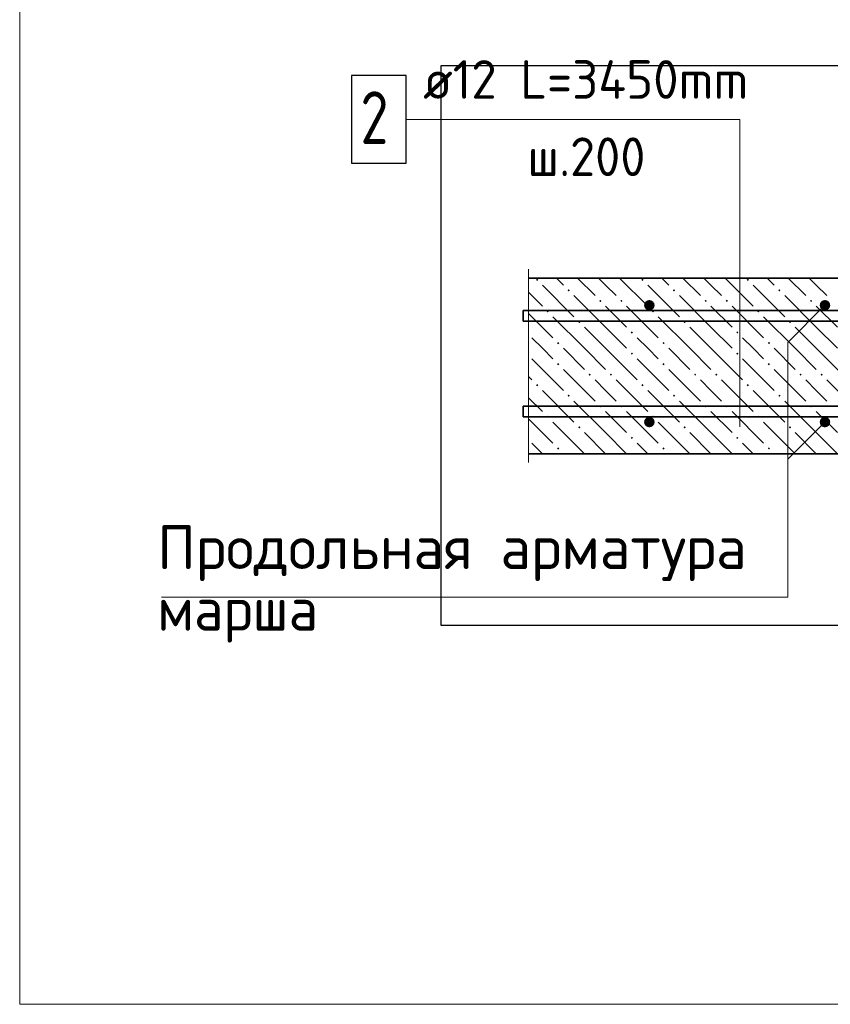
# Model space of a CAD drawing. Header units: millimetres. Extents: x 0 to 21005, y 0 to 14855.
# Tile 6 of 18: x 2398 to 4706, y 6742 to 9545. Entities that reach past the tile are written whole.
import ezdxf

# ---------------------------------------------------------------- set-up
doc = ezdxf.new("R2010")
doc.units = ezdxf.units.MM
for name, color, linetype, lineweight in [('Standard', 7, 'Continuous', 25), ('Позиционная метка линия выноска', 7, 'Continuous', 13), ('Текст_ общее', 7, 'Continuous', 25), ('Фоновоя арматура Х1', 7, 'Continuous', 25)]:
    doc.layers.add(name, color=color, linetype=linetype, lineweight=lineweight)
doc.layers.add('ЖБ Лестница', color=7, linetype='Continuous', lineweight=25, true_color=0xe0e0ff)
doc.layers.add('Размерная выноска', color=7, linetype='Continuous')
doc.styles.add('ISOCPEUR', font='txt')

msp = doc.modelspace()

# ---------------------------------------------------------------- hatches: boundary and pattern name
at = {"linetype": 'Continuous', "lineweight": 25, "transparency": 33554687}
for points in [[(4205.9, 8732.1), (4204.8, 8737.9), (4201.5, 8742.7), (4196.6, 8746), (4190.9, 8747.1), (4185.2, 8746), (4180.3, 8742.7), (4177, 8737.9), (4175.9, 8732.1), (4177, 8726.4), (4180.3, 8721.5), (4185.2, 8718.3), (4190.9, 8717.1), (4196.6, 8718.3), (4201.5, 8721.5), (4204.8, 8726.4)], [(4205.9, 8732.1), (4204.8, 8737.9), (4201.5, 8742.7), (4196.6, 8746), (4190.9, 8747.1), (4185.2, 8746), (4180.3, 8742.7), (4177, 8737.9), (4175.9, 8732.1), (4177, 8726.4), (4180.3, 8721.5), (4185.2, 8718.3), (4190.9, 8717.1), (4196.6, 8718.3), (4201.5, 8721.5), (4204.8, 8726.4)], [(4705.9, 8732.1), (4704.8, 8737.9), (4701.5, 8742.7), (4696.6, 8746), (4690.9, 8747.1), (4685.2, 8746), (4680.3, 8742.7), (4677, 8737.9), (4675.9, 8732.1), (4677, 8726.4), (4680.3, 8721.5), (4685.2, 8718.3), (4690.9, 8717.1), (4696.6, 8718.3), (4701.5, 8721.5), (4704.8, 8726.4)], [(4705.9, 8732.1), (4704.8, 8737.9), (4701.5, 8742.7), (4696.6, 8746), (4690.9, 8747.1), (4685.2, 8746), (4680.3, 8742.7), (4677, 8737.9), (4675.9, 8732.1), (4677, 8726.4), (4680.3, 8721.5), (4685.2, 8718.3), (4690.9, 8717.1), (4696.6, 8718.3), (4701.5, 8721.5), (4704.8, 8726.4)], [(4205.9, 8399.6), (4204.8, 8405.4), (4201.5, 8410.2), (4196.6, 8413.5), (4190.9, 8414.6), (4185.2, 8413.5), (4180.3, 8410.2), (4177, 8405.4), (4175.9, 8399.6), (4177, 8393.9), (4180.3, 8389), (4185.2, 8385.8), (4190.9, 8384.6), (4196.6, 8385.8), (4201.5, 8389), (4204.8, 8393.9)], [(4705.9, 8399.6), (4704.8, 8405.4), (4701.5, 8410.2), (4696.6, 8413.5), (4690.9, 8414.6), (4685.2, 8413.5), (4680.3, 8410.2), (4677, 8405.4), (4675.9, 8399.6), (4677, 8393.9), (4680.3, 8389), (4685.2, 8385.8), (4690.9, 8384.6), (4696.6, 8385.8), (4701.5, 8389), (4704.8, 8393.9)]]:
    msp.add_hatch(color=7, dxfattribs=at).paths.add_polyline_path(points)
at = {"layer": 'ЖБ Лестница', "linetype": 'Continuous', "lineweight": 18, "transparency": 33554687}
for points in [[(3868.1, 8804.6), (3871.3, 8807.9), (3874.6, 8804.6), (3871.3, 8801.4)], [(4168.1, 8804.6), (4171.3, 8807.9), (4174.6, 8804.6), (4171.3, 8801.4)], [(4468.1, 8804.6), (4471.3, 8807.9), (4474.6, 8804.6), (4471.3, 8801.4)], [(3958.1, 8774.6), (3961.3, 8777.9), (3964.6, 8774.6), (3961.3, 8771.4)], [(4258.1, 8774.6), (4261.3, 8777.9), (4264.6, 8774.6), (4261.3, 8771.4)], [(4558.1, 8774.6), (4561.3, 8777.9), (4564.6, 8774.6), (4561.3, 8771.4)], [(4048.1, 8744.6), (4051.3, 8747.9), (4054.6, 8744.6), (4051.3, 8741.4)], [(4108.1, 8744.6), (4111.3, 8747.9), (4114.6, 8744.6), (4111.3, 8741.4)], [(4348.1, 8744.6), (4351.3, 8747.9), (4354.6, 8744.6), (4351.3, 8741.4)], [(4408.1, 8744.6), (4411.3, 8747.9), (4414.6, 8744.6), (4411.3, 8741.4)], [(4648.1, 8744.6), (4651.3, 8747.9), (4654.6, 8744.6), (4651.3, 8741.4)], [(3898.1, 8714.6), (3901.3, 8717.9), (3904.6, 8714.6), (3901.3, 8711.4)], [(4198.1, 8714.6), (4201.3, 8717.9), (4204.6, 8714.6), (4201.3, 8711.4)], [(4498.1, 8714.6), (4501.3, 8717.9), (4504.6, 8714.6), (4501.3, 8711.4)], [(3988.1, 8684.6), (3991.3, 8687.9), (3994.6, 8684.6), (3991.3, 8681.4)], [(4288.1, 8684.6), (4291.3, 8687.9), (4294.6, 8684.6), (4291.3, 8681.4)], [(4588.1, 8684.6), (4591.3, 8687.9), (4594.6, 8684.6), (4591.3, 8681.4)], [(4138.1, 8654.6), (4141.3, 8657.9), (4144.6, 8654.6), (4141.3, 8651.4)], [(4438.1, 8654.6), (4441.3, 8657.9), (4444.6, 8654.6), (4441.3, 8651.4)], [(3928.1, 8624.6), (3931.3, 8627.9), (3934.6, 8624.6), (3931.3, 8621.4)], [(4228.1, 8624.6), (4231.3, 8627.9), (4234.6, 8624.6), (4231.3, 8621.4)], [(4528.1, 8624.6), (4531.3, 8627.9), (4534.6, 8624.6), (4531.3, 8621.4)], [(4138.1, 8594.6), (4141.3, 8597.9), (4144.6, 8594.6), (4141.3, 8591.4)], [(4438.1, 8594.6), (4441.3, 8597.9), (4444.6, 8594.6), (4441.3, 8591.4)], [(3928.1, 8564.6), (3931.3, 8567.9), (3934.6, 8564.6), (3931.3, 8561.4)], [(4228.1, 8564.6), (4231.3, 8567.9), (4234.6, 8564.6), (4231.3, 8561.4)], [(4528.1, 8564.6), (4531.3, 8567.9), (4534.6, 8564.6), (4531.3, 8561.4)], [(4018.1, 8534.6), (4021.3, 8537.9), (4024.6, 8534.6), (4021.3, 8531.4)], [(4078.1, 8534.6), (4081.3, 8537.9), (4084.6, 8534.6), (4081.3, 8531.4)], [(4318.1, 8534.6), (4321.3, 8537.9), (4324.6, 8534.6), (4321.3, 8531.4)], [(4378.1, 8534.6), (4381.3, 8537.9), (4384.6, 8534.6), (4381.3, 8531.4)], [(4618.1, 8534.6), (4621.3, 8537.9), (4624.6, 8534.6), (4621.3, 8531.4)], [(4678.1, 8534.6), (4681.3, 8537.9), (4684.6, 8534.6), (4681.3, 8531.4)], [(3868.1, 8504.6), (3871.3, 8507.9), (3874.6, 8504.6), (3871.3, 8501.4)], [(4168.1, 8504.6), (4171.3, 8507.9), (4174.6, 8504.6), (4171.3, 8501.4)], [(4468.1, 8504.6), (4471.3, 8507.9), (4474.6, 8504.6), (4471.3, 8501.4)], [(3958.1, 8474.6), (3961.3, 8477.9), (3964.6, 8474.6), (3961.3, 8471.4)], [(4258.1, 8474.6), (4261.3, 8477.9), (4264.6, 8474.6), (4261.3, 8471.4)], [(4558.1, 8474.6), (4561.3, 8477.9), (4564.6, 8474.6), (4561.3, 8471.4)], [(4048.1, 8444.6), (4051.3, 8447.9), (4054.6, 8444.6), (4051.3, 8441.4)], [(4108.1, 8444.6), (4111.3, 8447.9), (4114.6, 8444.6), (4111.3, 8441.4)], [(4348.1, 8444.6), (4351.3, 8447.9), (4354.6, 8444.6), (4351.3, 8441.4)], [(4408.1, 8444.6), (4411.3, 8447.9), (4414.6, 8444.6), (4411.3, 8441.4)], [(4648.1, 8444.6), (4651.3, 8447.9), (4654.6, 8444.6), (4651.3, 8441.4)], [(3898.1, 8414.6), (3901.3, 8417.9), (3904.6, 8414.6), (3901.3, 8411.4)], [(4198.1, 8414.6), (4201.3, 8417.9), (4204.6, 8414.6), (4201.3, 8411.4)], [(4498.1, 8414.6), (4501.3, 8417.9), (4504.6, 8414.6), (4501.3, 8411.4)], [(3988.1, 8384.6), (3991.3, 8387.9), (3994.6, 8384.6), (3991.3, 8381.4)], [(4288.1, 8384.6), (4291.3, 8387.9), (4294.6, 8384.6), (4291.3, 8381.4)], [(4588.1, 8384.6), (4591.3, 8387.9), (4594.6, 8384.6), (4591.3, 8381.4)], [(4138.1, 8354.6), (4141.3, 8357.9), (4144.6, 8354.6), (4141.3, 8351.4)], [(4438.1, 8354.6), (4441.3, 8357.9), (4444.6, 8354.6), (4441.3, 8351.4)], [(3928.1, 8324.6), (3931.3, 8327.9), (3934.6, 8324.6), (3931.3, 8321.4)], [(4228.1, 8324.6), (4231.3, 8327.9), (4234.6, 8324.6), (4231.3, 8321.4)], [(4528.1, 8324.6), (4531.3, 8327.9), (4534.6, 8324.6), (4531.3, 8321.4)]]:
    msp.add_hatch(color=7, dxfattribs=at).paths.add_polyline_path(points, flags=16)

# ---------------------------------------------------------------- linework, layer by layer
at = {"layer": 'Standard', "color": 254, "linetype": 'Continuous', "lineweight": 25, "true_color": 0xc4c4ff, "transparency": 33554687}
msp.add_line((3596.9, 7821.8), (8416.2, 7821.8), dxfattribs=at)
at = {"layer": 'Standard', "color": 7, "linetype": 'Continuous', "lineweight": 13, "transparency": 33554687}
msp.add_lwpolyline([(8416.2, 10359.2), (2398.2, 10359.2), (2398.2, 6742), (8416.2, 6742), (8416.2, 10359.2)], dxfattribs=at)
at = {"layer": 'Standard', "color": 254, "linetype": 'Continuous', "lineweight": 25, "true_color": 0xc4c4ff, "transparency": 33554687}
msp.add_lwpolyline([(8416.2, 9414), (3596.9, 9414), (3596.9, 7821.8)], dxfattribs=at)
at = {"layer": 'ЖБ Лестница', "color": 7, "linetype": 'Continuous', "lineweight": 35, "transparency": 33554687}
for p, q in [((5965.9, 8809.6), (3846.9, 8809.6)), ((3846.9, 8309.6), (5965.9, 8309.6))]:
    msp.add_line(p, q, dxfattribs=at)
at = {"layer": 'ЖБ Лестница', "color": 9, "linetype": 'Continuous', "lineweight": 18, "true_color": 0xc7c7c7, "transparency": 33554687}
for p, q in [((3926.3, 8809.6), (3946.3, 8789.6)), ((3986.3, 8809.6), (4036.3, 8759.6)), ((4066.3, 8789.6), (4046.3, 8809.6)), ((4106.3, 8809.6), (4186.3, 8729.6)), ((4226.3, 8809.6), (4246.3, 8789.6)), ((4286.3, 8809.6), (4336.3, 8759.6)), ((4366.3, 8789.6), (4346.3, 8809.6)), ((4406.3, 8809.6), (4486.3, 8729.6)), ((4526.3, 8809.6), (4546.3, 8789.6)), ((4586.3, 8809.6), (4636.3, 8759.6)), ((4666.3, 8789.6), (4646.3, 8809.6)), ((3886.3, 8789.6), (3976.3, 8699.6)), ((4096.3, 8759.6), (4066.3, 8789.6)), ((4186.3, 8789.6), (4276.3, 8699.6)), ((4396.3, 8759.6), (4366.3, 8789.6)), ((4486.3, 8789.6), (4576.3, 8699.6)), ((4696.3, 8759.6), (4666.3, 8789.6)), ((3846.9, 8769), (3886.3, 8729.6)), ((4066.3, 8669.6), (3976.3, 8759.6)), ((4366.3, 8669.6), (4276.3, 8759.6)), ((4666.3, 8669.6), (4576.3, 8759.6)), ((4066.3, 8729.6), (4126.3, 8669.6)), ((4126.3, 8729.6), (4216.3, 8639.6)), ((4366.3, 8729.6), (4426.3, 8669.6)), ((4426.3, 8729.6), (4516.3, 8639.6)), ((4666.3, 8729.6), (4726.3, 8669.6)), ((3846.9, 8709), (3916.3, 8639.6)), ((4006.3, 8609.6), (3916.3, 8699.6)), ((4306.3, 8609.6), (4216.3, 8699.6)), ((4606.3, 8609.6), (4516.3, 8699.6)), ((4006.3, 8669.6), (4066.3, 8609.6)), ((4066.3, 8669.6), (4126.3, 8609.6)), ((4306.3, 8669.6), (4366.3, 8609.6)), ((4366.3, 8669.6), (4426.3, 8609.6)), ((4606.3, 8669.6), (4666.3, 8609.6)), ((4666.3, 8669.6), (4726.3, 8609.6)), ((3886.3, 8609.6), (3856.3, 8639.6)), ((4186.3, 8609.6), (4156.3, 8639.6)), ((4486.3, 8609.6), (4456.3, 8639.6)), ((3916.3, 8579.6), (3886.3, 8609.6)), ((3946.3, 8609.6), (4006.3, 8549.6)), ((4006.3, 8609.6), (4066.3, 8549.6)), ((4066.3, 8609.6), (4156.3, 8519.6)), ((4216.3, 8579.6), (4186.3, 8609.6)), ((4246.3, 8609.6), (4306.3, 8549.6)), ((4306.3, 8609.6), (4366.3, 8549.6)), ((4366.3, 8609.6), (4456.3, 8519.6)), ((4516.3, 8579.6), (4486.3, 8609.6)), ((4546.3, 8609.6), (4606.3, 8549.6)), ((4606.3, 8609.6), (4666.3, 8549.6)), ((4666.3, 8609.6), (4756.3, 8519.6)), ((3856.3, 8579.6), (3946.3, 8489.6)), ((4156.3, 8579.6), (4246.3, 8489.6)), ((4456.3, 8579.6), (4546.3, 8489.6)), ((3846.9, 8529), (3856.3, 8519.6)), ((3946.3, 8549.6), (4036.3, 8459.6)), ((4246.3, 8549.6), (4336.3, 8459.6)), ((4546.3, 8549.6), (4636.3, 8459.6)), ((4066.3, 8489.6), (4036.3, 8519.6)), ((4096.3, 8519.6), (4186.3, 8429.6)), ((4366.3, 8489.6), (4336.3, 8519.6)), ((4396.3, 8519.6), (4486.3, 8429.6)), ((4666.3, 8489.6), (4636.3, 8519.6)), ((4696.3, 8519.6), (4786.3, 8429.6)), ((3846.9, 8469), (3886.3, 8429.6)), ((3886.3, 8489.6), (3976.3, 8399.6)), ((4096.3, 8459.6), (4066.3, 8489.6)), ((4186.3, 8489.6), (4276.3, 8399.6)), ((4396.3, 8459.6), (4366.3, 8489.6)), ((4486.3, 8489.6), (4576.3, 8399.6)), ((4696.3, 8459.6), (4666.3, 8489.6)), ((4066.3, 8369.6), (3976.3, 8459.6)), ((4366.3, 8369.6), (4276.3, 8459.6)), ((4666.3, 8369.6), (4576.3, 8459.6)), ((4066.3, 8429.6), (4126.3, 8369.6)), ((4126.3, 8429.6), (4216.3, 8339.6)), ((4366.3, 8429.6), (4426.3, 8369.6)), ((4426.3, 8429.6), (4516.3, 8339.6)), ((4666.3, 8429.6), (4726.3, 8369.6)), ((3846.9, 8409), (3916.3, 8339.6)), ((4006.3, 8309.6), (3916.3, 8399.6)), ((4306.3, 8309.6), (4216.3, 8399.6)), ((4606.3, 8309.6), (4516.3, 8399.6)), ((4006.3, 8369.6), (4066.3, 8309.6)), ((4066.3, 8369.6), (4126.3, 8309.6)), ((4306.3, 8369.6), (4366.3, 8309.6)), ((4366.3, 8369.6), (4426.3, 8309.6)), ((4606.3, 8369.6), (4666.3, 8309.6)), ((4666.3, 8369.6), (4726.3, 8309.6)), ((3886.3, 8309.6), (3856.3, 8339.6)), ((4186.3, 8309.6), (4156.3, 8339.6)), ((4486.3, 8309.6), (4456.3, 8339.6))]:
    msp.add_line(p, q, dxfattribs=at)
at = {"layer": 'Позиционная метка линия выноска', "color": 7, "linetype": 'Continuous', "lineweight": 13, "transparency": 33554687}
msp.add_line((4690.9, 8399.6), (4584.8, 8293.6), dxfattribs=at)
for points in [[(4448.3, 8386.3), (4448.3, 9261.3), (3498.3, 9261.3)], [(4690.9, 8732.1), (4584.8, 8626.1), (4584.8, 7901.1), (2802.3, 7901.1)]]:
    msp.add_lwpolyline(points, dxfattribs=at)
at = {"layer": 'Размерная выноска', "color": 7, "linetype": 'Continuous', "lineweight": 13, "transparency": 33554687}
msp.add_line((3846.9, 8834.6), (3846.9, 8284.6), dxfattribs=at)
at = {"layer": 'Фоновоя арматура Х1', "color": 7, "linetype": 'Continuous', "lineweight": 25, "transparency": 33554687}
msp.add_lwpolyline([(3343.3, 9136.3), (3498.3, 9136.3), (3498.3, 9386.3), (3343.3, 9386.3), (3343.3, 9136.3)], dxfattribs=at)
at = {"layer": 'Фоновоя арматура Х1', "color": 7, "linetype": 'Continuous', "lineweight": 35, "transparency": 33554687}
for points in [[(6403.4, 8687.1), (3831.9, 8687.1), (3831.9, 8717.1), (6403.4, 8717.1), (6403.4, 8687.1)], [(6403.4, 8414.6), (3831.9, 8414.6), (3831.9, 8444.6), (6403.4, 8444.6), (6403.4, 8414.6)]]:
    msp.add_lwpolyline(points, dxfattribs=at)

# ---------------------------------------------------------------- texts
at = {"layer": 'Текст_ общее', "color": 7, "linetype": 'Continuous', "lineweight": 25, "transparency": 33554687, "char_height": 125, "attachment_point": 7, "style": 'ISOCPEUR'}
for s, insert, width in [('\\W0.99;Продольная арматура', (2789.8, 7946.9), 1810.539), ('\\W0.95;марша', (2789.8, 7771.9), 559.264)]:
    msp.add_mtext(s, dxfattribs=dict(at, insert=insert, width=width))
at = {"layer": 'Фоновоя арматура Х1', "color": 7, "linetype": 'Continuous', "lineweight": 13, "transparency": 33554687, "attachment_point": 7, "style": 'ISOCPEUR'}
for s, insert, char_height, width in [('\\W0.96;ø12 L=3450mm ', (3546.8, 9320), 110, 1086.306), ('\\W0.78;2', (3368.3, 9191.3), 150, 163.208), ('\\W0.95;ш.200 ', (3843.8, 9100), 110, 481.061)]:
    msp.add_mtext(s, dxfattribs=dict(at, insert=insert, char_height=char_height, width=width))

doc.saveas('drawing.dxf')
